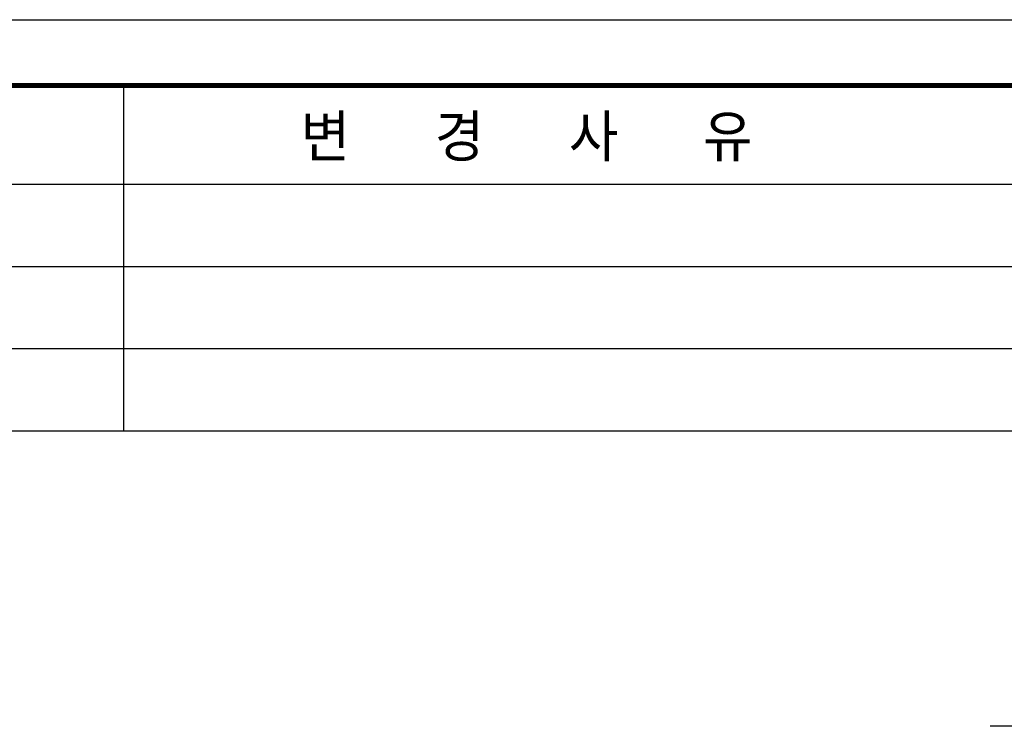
# Model space of a CAD drawing. Header units: millimetres. Extents: x 0 to 420, y -2 to 297.
# Tile 14 of 20: x 274 to 334, y 254 to 297. Entities that reach past the tile are written whole.
import ezdxf

# ---------------------------------------------------------------- set-up
doc = ezdxf.new("R2010")
doc.units = ezdxf.units.MM
doc.header["$LTSCALE"] = 23.1
doc.layers.get('0').update_dxf_attribs({"linetype": 'CONTINUOUS'})
doc.styles.add('TEXTSTYLE_4', font='txt')

msp = doc.modelspace()

# ---------------------------------------------------------------- linework, layer by layer
at = {"color": 7, "linetype": 'Continuous'}
for p, q in [((0, 297), (420, 297)), ((335.263, 254.04), (332.707, 254.04))]:
    msp.add_line(p, q, dxfattribs=at)
at = {"color": 2, "linetype": 'Continuous'}
for p, q in [((280, 293), (280, 272)), ((215, 287), (415, 287)), ((215, 282), (415, 282)), ((215, 277), (415, 277)), ((215, 272), (415, 272))]:
    msp.add_line(p, q, dxfattribs=at)
at = {"color": 7, "linetype": 'Continuous', "const_width": 0.3}
msp.add_lwpolyline([(5, 293), (415, 293)], dxfattribs=at)

# ---------------------------------------------------------------- texts
at = {"color": 2, "linetype": 'Continuous', "insert": (290.763, 291.175), "char_height": 2.52098, "width": 51.68015, "attachment_point": 1, "line_spacing_factor": 0.9, "style": 'TEXTSTYLE_4'}
msp.add_mtext('변   경   사   유', dxfattribs=at)

doc.saveas('drawing.dxf')
